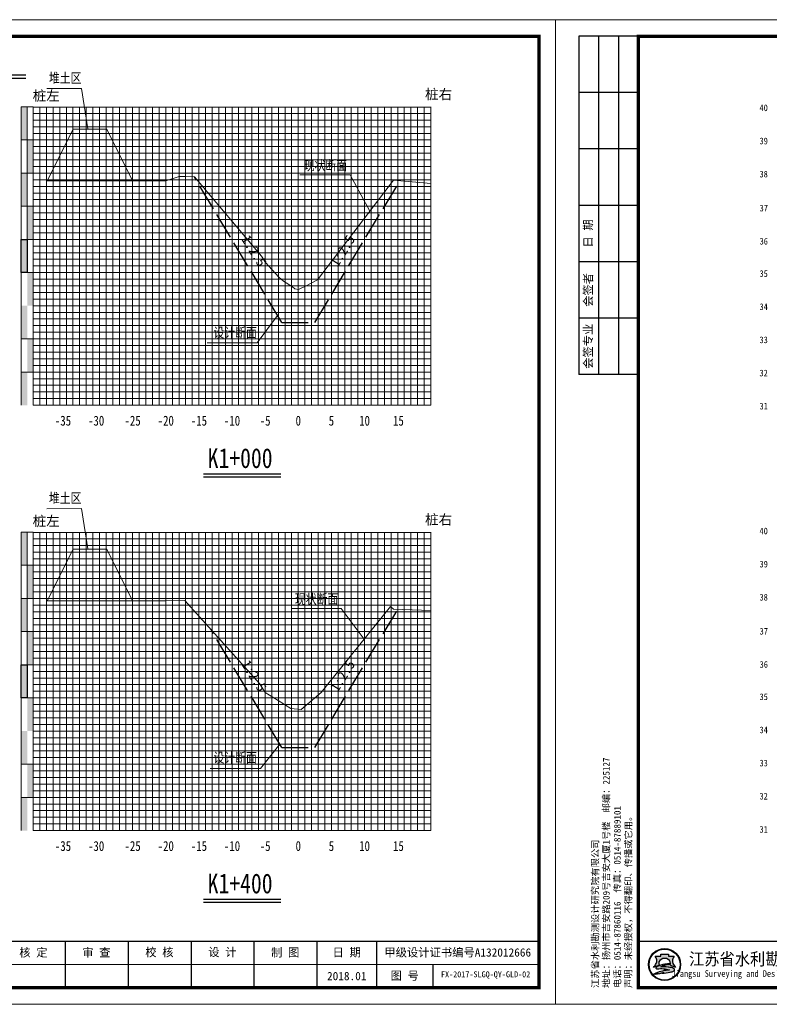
# Model space of a CAD drawing. Header units: millimetres. Extents: x -1851 to 142262423, y -629789 to 22327943.
# Tile 38 of 69: x 36239 to 36465, y 4811 to 5108. Entities that reach past the tile are written whole.
import ezdxf
from ezdxf.enums import TextEntityAlignment as Align

# ---------------------------------------------------------------- set-up
doc = ezdxf.new("R2010")
doc.units = ezdxf.units.MM
doc.linetypes.add('4415', pattern=[5, 4, -1])
for name, color, linetype, lineweight in [('0.13文字', 3, 'Continuous', 13), ('2', 61, 'Continuous', 30), ('3', 8, 'Continuous', 5), ('dmx', 7, 'Continuous', 15)]:
    doc.layers.add(name, color=color, linetype=linetype, lineweight=lineweight)
doc.layers.add('DIMTEX', color=7, linetype='Continuous')
doc.layers.add('断面', color=7, linetype='Continuous')
doc.styles.add('LYJFS', font='times.ttf', dxfattribs={"width": 0.7})
doc.styles.add('STYLE2', font='txt', dxfattribs={"width": 0.8})
doc.styles.add('仿宋', font='FangSong_GB2312.ttf')
doc.styles.add('仿宋体', font='FangSong_GB2312.ttf', dxfattribs={"width": 0.8})
doc.styles.add('宋体', font='txt', dxfattribs={"height": 3.5})
doc.styles.add('等线体', font='simhei.ttf')

# ---------------------------------------------------------------- blocks, each defined once
blk = doc.blocks.new('tk')
h = blk.add_hatch(color=152)
h.dxf.hatch_style = 1
h.paths.add_polyline_path([(6876.364125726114, 854.2295714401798, 1), (6866.686434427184, 854.2295714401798, 1)])
h.paths.add_polyline_path([(6876.201261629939, 854.2295714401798, 1), (6866.84929852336, 854.2295714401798, 1)], flags=16)
h = blk.add_hatch(color=152)
h.dxf.hatch_style = 1
edge = h.paths.add_edge_path()
edge.add_arc((6873.407199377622, 851.8047045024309), 1.461698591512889, 43.31770961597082, 70.37003522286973)
edge.add_arc((6872.0275850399, 847.9366998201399), 5.568375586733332, 70.37003522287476, 84.52854590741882)
edge.add_arc((6871.440752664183, 841.8102204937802), 11.72289597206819, 84.5285459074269, 95.17746754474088)
edge.add_arc((6871.582339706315, 852.1014277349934), 1.831337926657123, 111.7965680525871, 130.9174013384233, ccw=False)
edge.add_arc((6873.47809212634, 847.3608850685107), 6.936886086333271, 98.84274785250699, 111.79656805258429, ccw=False)
edge.add_arc((6874.544451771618, 840.506451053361), 13.873772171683, 95.21036804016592, 98.84274785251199, ccw=False)
edge.add_ellipse((6871.525280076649, 854.5219636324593), major_axis=(-1.773815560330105, 0), ratio=0.8776980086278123, start_angle=172.6538623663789, end_angle=176.9129867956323)
edge.add_arc((6873.117644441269, 844.1909795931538), 10.24870363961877, 88.99992913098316, 98.52267106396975)
edge.add_arc((6872.724314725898, 846.8157053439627), 7.594670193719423, 98.5226710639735, 116.8491039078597)
edge.add_arc((6869.849912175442, 852.4939579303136), 1.230336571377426, 116.8491039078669, 139.2900683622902)
edge.add_arc((6869.065436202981, 853.1689503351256), 0.1954369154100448, 139.2900683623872, 263.050638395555)
edge.add_arc((6869.248585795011, 854.6715617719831), 1.70916902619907, 263.0506383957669, 272.136251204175)
edge.add_arc((6870.416233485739, 823.3689317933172), 29.61523112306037, 88.46268833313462, 92.13625120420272, ccw=False)
edge.add_arc((6871.07395213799, 847.876297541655), 5.099041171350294, 68.07113774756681, 88.46268833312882, ccw=False)
edge.add_arc((6875.183614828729, 831.3122526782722), 21.4080615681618, 95.91294384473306, 98.79521578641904)
edge.add_arc((6873.816328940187, 840.1492628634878), 12.46590188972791, 98.79521578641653, 117.8496747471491)
edge.add_arc((6932.315236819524, 613.7362839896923), 245.9934265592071, 104.7703900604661, 105.15790668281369, ccw=False)
edge.add_line((6869.600177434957, 851.6009245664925), (6868.796656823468, 851.2750728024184))
edge.add_arc((6890.157828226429, 754.105500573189), 99.48982566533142, 100.90627282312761, 102.39834375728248, ccw=False)
edge.add_line((6871.334059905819, 851.7983414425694), (6870.72346251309, 851.6097564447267))
edge.add_arc((6868.414090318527, 880.2016823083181), 28.68503833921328, 274.6177604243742, 279.6944367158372)
edge.add_arc((6872.474319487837, 856.4344682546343), 4.573507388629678, 279.694436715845, 287.6119267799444)
edge.add_arc((6873.358587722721, 853.648913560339), 1.650966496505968, 287.6119267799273, 311.5140981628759)
edge.add_arc((6874.270477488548, 852.6187205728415), 0.2751610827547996, 311.5140981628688, 403.3177096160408)
edge = h.paths.add_edge_path()
edge.add_arc((6875.946394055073, 855.3665725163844), 2.066422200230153, 138.9741968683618, 204.1180883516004, ccw=False)
edge.add_line((6874.387456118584, 856.7229696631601), (6872.690352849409, 856.7229696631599))
edge.add_line((6872.69035284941, 856.7229696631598), (6872.69035284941, 857.3096342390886))
edge.add_line((6872.69035284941, 857.3096342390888), (6870.360207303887, 857.3096342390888))
edge.add_line((6870.360207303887, 857.3096342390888), (6870.360207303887, 856.7229696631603))
edge.add_line((6870.360207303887, 856.7229696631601), (6868.663104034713, 856.7229696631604))
edge.add_arc((6867.104166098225, 855.3665725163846), 2.066422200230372, -24.118088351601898, 41.0258031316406, ccw=False)
edge.add_arc((6865.567634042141, 856.05447875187), 3.749914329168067, 314.34412131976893, 335.8819116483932, ccw=False)
edge.add_arc((6867.522236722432, 856.4070458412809), 3.106664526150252, 282.3877277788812, 290.1465811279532)
edge.add_arc((6864.457993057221, 864.7594382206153), 12.00340818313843, 290.1465811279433, 296.6495194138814)
edge.add_ellipse((6871.525280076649, 854.5219636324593), major_axis=(-1.773815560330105, 0), ratio=0.8776980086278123, start_angle=176.9129867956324, end_angle=378.37473811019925, ccw=False)
edge.add_ellipse((6871.525280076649, 854.5219636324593), major_axis=(-1.773815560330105, 0), ratio=0.8776980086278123, start_angle=172.653862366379, end_angle=176.9129867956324, ccw=False)
edge.add_ellipse((6871.525280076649, 854.5219636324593), major_axis=(-1.773815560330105, 0), ratio=0.8776980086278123, start_angle=161.6252618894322, end_angle=172.653862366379, ccw=False)
edge.add_arc((6878.592567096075, 864.759438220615), 12.00340818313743, 243.3504805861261, 249.853418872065)
edge.add_arc((6875.528323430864, 856.4070458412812), 3.106664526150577, 249.8534188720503, 257.61227222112)
edge.add_arc((6877.482926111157, 856.05447875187), 3.74991432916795, 204.1180883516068, 225.6558786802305, ccw=False)
at = {"lineweight": 0}
for p, q in [((6838.597780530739, 842.2295714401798), (6838.597780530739, 1139.229571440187)), ((6838.597780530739, 1139.229571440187), (7258.597780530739, 1139.229571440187)), ((7258.597780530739, 1139.229571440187), (7258.597780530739, 842.2295714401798)), ((7253.597780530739, 854.2295714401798), (7046.597780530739, 854.2295714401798)), ((7258.597780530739, 842.2295714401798), (6838.597780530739, 842.2295714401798))]:
    blk.add_line(p, q, dxfattribs=at)
for p, q in [((6863.597780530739, 1134.229571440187), (6845.597780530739, 1134.229571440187)), ((6845.597780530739, 1134.229571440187), (6845.597780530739, 1032.229571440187)), ((6851.597780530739, 1134.229571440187), (6851.597780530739, 1032.229571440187)), ((6857.597780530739, 1134.229571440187), (6857.597780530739, 1032.229571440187)), ((6863.597780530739, 1117.229571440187), (6845.597780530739, 1117.229571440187)), ((6863.597780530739, 1100.229571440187), (6845.597780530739, 1100.229571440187)), ((6863.597780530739, 1083.229571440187), (6845.597780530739, 1083.229571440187)), ((6863.597780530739, 1066.229571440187), (6845.597780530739, 1066.229571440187)), ((6863.597780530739, 1049.229571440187), (6845.597780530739, 1049.229571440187)), ((6863.597780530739, 1032.229571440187), (6845.597780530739, 1032.229571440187)), ((6956.597780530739, 861.2295714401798), (6956.597780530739, 847.2295714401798)), ((6991.597780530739, 861.2295714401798), (6991.597780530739, 847.2295714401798)), ((7046.597780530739, 861.2295714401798), (7046.597780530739, 847.2295714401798)), ((7072.597780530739, 861.2295714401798), (7072.597780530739, 847.2295714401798)), ((7091.597780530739, 861.2295714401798), (7091.597780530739, 847.2295714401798)), ((7110.597780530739, 861.2295714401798), (7110.597780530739, 847.2295714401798)), ((7129.597780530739, 861.2295714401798), (7129.597780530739, 847.2295714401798)), ((7148.597780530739, 861.2295714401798), (7148.597780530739, 847.2295714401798)), ((7167.597780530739, 861.2295714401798), (7167.597780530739, 847.2295714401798)), ((7186.597780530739, 861.2295714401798), (7186.597780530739, 847.2295714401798)), ((7204.597780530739, 861.2295714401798), (7204.597780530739, 847.2295714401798)), ((7221.597780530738, 854.2295714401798), (7221.597780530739, 847.2295714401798))]:
    blk.add_line(p, q)
at = {"lineweight": 0, "const_width": 1}
blk.add_lwpolyline([(6863.597780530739, 1134.229571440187), (7253.597780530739, 1134.229571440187), (7253.597780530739, 847.2295714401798), (6863.597780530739, 847.2295714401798)], close=True, dxfattribs=at)
at = {"lineweight": 0, "const_width": 0.4}
blk.add_lwpolyline([(7253.597780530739, 861.2295714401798), (6863.597780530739, 861.2295714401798)], dxfattribs=at)
at = {"color": 152}
for points in [[(6869.8419023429, 854.0311891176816, -0.02838203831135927), (6868.592243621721, 853.4904639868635, -0.03386732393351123), (6868.188697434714, 853.3727099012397, 0.09425397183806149), (6868.990200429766, 854.5221939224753, 0.2921547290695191), (6868.663104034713, 856.7229696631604), (6870.360207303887, 856.7229696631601), (6870.360207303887, 857.3096342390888), (6872.69035284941, 857.3096342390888), (6872.69035284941, 856.7229696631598), (6874.387456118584, 856.7229696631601, 0.29215472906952), (6874.06035972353, 854.5221939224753, 0.09425397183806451), (6874.861862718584, 853.3727099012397, -0.03386732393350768), (6874.458316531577, 853.4904639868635, -0.02838203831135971), (6873.208657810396, 854.0311891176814)], [(6873.296521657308, 854.4381220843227, 0.04157472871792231), (6871.598778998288, 854.3265098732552, 0.08013502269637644), (6869.294240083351, 853.5916630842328, 0.09823132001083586), (6868.917290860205, 853.2964201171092, 0.599439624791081), (6869.041789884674, 852.9749492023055, 0.03966424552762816), (6869.312296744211, 852.9635806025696, -0.01603031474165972), (6871.210748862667, 852.9735033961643, -0.08921046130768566), (6872.978215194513, 852.6064141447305, 0.01257694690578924), (6871.910251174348, 852.4685801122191, 0.08333285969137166), (6867.992840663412, 851.171317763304, -0.001690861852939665), (6869.600177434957, 851.6009245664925), (6868.796656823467, 851.275072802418, -0.006510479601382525), (6871.334059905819, 851.7983414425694), (6870.72346251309, 851.6097564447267, 0.02215480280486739), (6873.244469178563, 851.9262713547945, 0.03456031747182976), (6873.858117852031, 852.0753316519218, 0.1046726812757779), (6874.452855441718, 852.4126819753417, 0.4234638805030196), (6874.470673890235, 852.8074929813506, 0.1185893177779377), (6873.898248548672, 853.1814519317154, 0.06185687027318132), (6872.558528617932, 853.479704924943, 0.04649815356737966), (6870.382867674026, 853.4852866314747, -0.08362449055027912), (6870.902341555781, 853.8018397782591, -0.05658197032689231), (6872.411732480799, 854.2153190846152, -0.01585057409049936), (6873.284535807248, 854.3228965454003)]]:
    blk.add_lwpolyline(points, format="xyb", dxfattribs=at)
for radius in [4.838845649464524, 4.675981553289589]:
    blk.add_circle((6871.525280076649, 854.2295714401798), radius, dxfattribs=at)
blk.add_arc((6873.478092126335, 847.3608850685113), 6.936886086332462, 98.84274785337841, 111.7965680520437, dxfattribs=at)
for start_param, end_param in [(2.820892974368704, 6.603884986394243), (3.013378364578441, 3.087714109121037)]:
    blk.add_ellipse((6871.525280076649, 854.5219636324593), major_axis=(-1.773815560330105, 0), ratio=0.8776980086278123, start_param=start_param, end_param=end_param, dxfattribs=at)
at = {"style": '宋体'}
for s, height, width, p in [('江苏省水利勘测设计研究院有限公司', 3.75, 0.9, (6915.725099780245, 855.9804173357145)), ('丰县四联河灌区节水配套改造项目', 1.8, 0.75, (6974.43168055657, 855.1042281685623)), ('Jiangsu Surveying and Design Institute of Water Resources Co., Ltd.', 2, 0.8, (6915.552971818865, 851.2429752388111))]:
    blk.add_text(s, height=height, dxfattribs=dict(at, width=width)).set_placement(p, align=Align.MIDDLE)
at = {"style": 'LYJFS'}
for s, p in [('（阶段）', (7055.431710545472, 857.7295714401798)), ('（专业）', (7055.431710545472, 850.7295714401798))]:
    blk.add_text(s, height=2.5, dxfattribs=at).set_placement(p, align=Align.MIDDLE_CENTER)
at = {"style": '仿宋'}
blk.add_text('2018.01', height=2.5, dxfattribs=at).set_placement((7195.597780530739, 850.7295714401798), align=Align.MIDDLE)
at = {"rotation": 90}
for s, insert, char_height, attachment_point, style in [('日 期', (6848.597780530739, 1074.729571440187), 2.5, 5, '宋体'), ('会签者', (6848.597780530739, 1057.729571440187), 2.5, 5, '宋体'), ('会签专业', (6848.597780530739, 1040.729571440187), 2.5, 5, '宋体'), ('江苏省水利勘测设计研究院有限公司\\P地址：扬州市吉安路209号吉安大厦1号楼  邮编：225127\\P电话：0514-87860116  传真：0514-87889101\\P声明：未经授权，不得翻印、传播或它用。', (6861.892912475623, 847.1478961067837), 2, 7, '仿宋')]:
    blk.add_mtext(s, dxfattribs=dict(at, insert=insert, char_height=char_height, attachment_point=attachment_point, style=style))
at = {"char_height": 2.5, "attachment_point": 5, "style": '宋体'}
for s, insert in [('设计', (7065.999934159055, 857.7295714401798)), ('批 准', (7082.097780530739, 857.7295714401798)), ('核 定', (7101.035280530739, 857.701793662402)), ('审 查', (7120.028336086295, 857.702857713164)), ('校 核', (7139.063058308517, 857.7728530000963)), ('设 计', (7158.070002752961, 857.8229020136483)), ('制 图', (7177.014447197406, 857.7074956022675)), ('日 期', (7195.597780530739, 857.7295714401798)), ('甲级设计证书编号A132012666', (7229.097780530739, 857.7295714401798)), ('部分', (7065.999934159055, 850.7295714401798)), ('图 号', (7213.097780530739, 850.7295714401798))]:
    blk.add_mtext(s, dxfattribs=dict(at, insert=insert))

msp = doc.modelspace()

# ---------------------------------------------------------------- hatches: boundary and pattern name
at = {"linetype": 'Continuous'}
for points in [[(36239.65599051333, 5081.316353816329), (36241.45599051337, 5081.316353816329), (36241.45599051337, 5071.316353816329), (36239.65599051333, 5071.316353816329)], [(36241.45599051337, 5071.316353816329), (36243.25599051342, 5071.316353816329), (36243.25599051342, 5061.316353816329), (36241.45599051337, 5061.316353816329)], [(36239.65599051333, 5061.316353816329), (36241.45599051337, 5061.316353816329), (36241.45599051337, 5051.316353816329), (36239.65599051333, 5051.316353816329)], [(36241.45599051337, 5051.316353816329), (36243.25599051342, 5051.316353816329), (36243.25599051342, 5041.316353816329), (36241.45599051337, 5041.316353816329)], [(36239.65599051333, 5041.316353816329), (36241.45599051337, 5041.316353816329), (36241.45599051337, 5031.316353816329), (36239.65599051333, 5031.316353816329)], [(36241.45599051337, 5031.316353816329), (36243.25599051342, 5031.316353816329), (36243.25599051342, 5021.316353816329), (36241.45599051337, 5021.316353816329)], [(36239.65599051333, 5021.316353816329), (36241.45599051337, 5021.316353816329), (36241.45599051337, 5011.316353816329), (36239.65599051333, 5011.316353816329)], [(36241.46235126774, 5011.34107896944), (36243.26235126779, 5011.34107896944), (36243.26235126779, 5001.34107896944), (36241.46235126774, 5001.34107896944)], [(36239.65599051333, 5001.31228956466), (36241.45599051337, 5001.31228956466), (36241.45599051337, 4991.31228956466), (36239.65599051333, 4991.31228956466)], [(36239.65599051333, 4953.016859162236), (36241.45599051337, 4953.016859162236), (36241.45599051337, 4943.016859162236), (36239.65599051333, 4943.016859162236)], [(36241.45599051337, 4943.016859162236), (36243.25599051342, 4943.016859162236), (36243.25599051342, 4933.016859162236), (36241.45599051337, 4933.016859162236)], [(36239.65599051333, 4933.016859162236), (36241.45599051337, 4933.016859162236), (36241.45599051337, 4923.016859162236), (36239.65599051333, 4923.016859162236)], [(36241.45599051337, 4923.016859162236), (36243.25599051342, 4923.016859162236), (36243.25599051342, 4913.016859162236), (36241.45599051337, 4913.016859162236)], [(36239.65599051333, 4913.016859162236), (36241.45599051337, 4913.016859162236), (36241.45599051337, 4903.016859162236), (36239.65599051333, 4903.016859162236)], [(36241.45599051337, 4903.016859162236), (36243.25599051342, 4903.016859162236), (36243.25599051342, 4893.016859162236), (36241.45599051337, 4893.016859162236)], [(36239.65599051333, 4893.016859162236), (36241.45599051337, 4893.016859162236), (36241.45599051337, 4883.016859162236), (36239.65599051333, 4883.016859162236)], [(36241.46235126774, 4883.041584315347), (36243.26235126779, 4883.041584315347), (36243.26235126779, 4873.041584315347), (36241.46235126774, 4873.041584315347)], [(36239.65599051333, 4873.012794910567), (36241.45599051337, 4873.012794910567), (36241.45599051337, 4863.012794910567), (36239.65599051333, 4863.012794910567)]]:
    msp.add_hatch(color=7, dxfattribs=at).paths.add_polyline_path(points)

# ---------------------------------------------------------------- linework, layer by layer
at = {"color": 1, "linetype": '4415', "lineweight": 30, "ltscale": 2}
for p, q in [((36318.25599051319, 5016.27310619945), (36291.91133472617, 5060.180865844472)), ((36328.25599051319, 5016.27310619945), (36353.90063502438, 5059.014180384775)), ((36318.25599051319, 5016.27310619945), (36328.25599051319, 5016.27310619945)), ((36328.25599051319, 4888.072685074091), (36353.25507483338, 4929.737825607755)), ((36318.25599051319, 4888.072685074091), (36296.86934445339, 4923.717095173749)), ((36318.25599051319, 4888.072685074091), (36328.25599051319, 4888.072685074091))]:
    msp.add_line(p, q, dxfattribs=at)
at = {"linetype": 'Continuous', "lineweight": 20, "flags": 128}
for points in [[(36259.76168389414, 5074.674999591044), (36257.85355534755, 5086.879818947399), (36247.39392574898, 5086.80839048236)], [(36344.83075808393, 5049.816805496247), (36338.90289019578, 5060.798482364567), (36323.75150051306, 5060.772170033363)], [(36316.98182131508, 5018.396721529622), (36310.8572061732, 5010.153829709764), (36295.70581649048, 5010.127517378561)], [(36259.76168389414, 4947.952569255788), (36257.85355534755, 4960.157388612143), (36247.39392574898, 4960.085960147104)], [(36343.11993119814, 4920.689888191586), (36336.23501480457, 4930.009699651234), (36321.08362512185, 4929.98338732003)], [(36317.6894860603, 4889.016859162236), (36311.84637409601, 4881.773215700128), (36296.69498441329, 4881.746903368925)]]:
    msp.add_lwpolyline(points, dxfattribs=at)
at = {"linetype": 'Continuous', "flags": 128}
for points in [[(36239.65599051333, 5041.316353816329), (36241.45599051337, 5041.316353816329), (36241.45599051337, 5031.316353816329), (36239.65599051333, 5031.316353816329)], [(36239.65599051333, 4913.016859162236), (36241.45599051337, 4913.016859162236), (36241.45599051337, 4903.016859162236), (36239.65599051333, 4903.016859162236)]]:
    msp.add_lwpolyline(points, close=True, dxfattribs=at)
at = {"layer": '2', "color": 7, "lineweight": 15}
for points in [[(36243.25599051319, 5081.250253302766), (36363.25599051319, 5081.250253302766)], [(36253.25599051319, 5081.316353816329), (36253.25599051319, 4991.316353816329)], [(36263.25599051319, 5081.316353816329), (36263.25599051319, 4991.316353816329)], [(36273.25599051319, 5081.316353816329), (36273.25599051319, 4991.316353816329)], [(36283.25599051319, 5081.316353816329), (36283.25599051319, 4991.316353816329)], [(36293.25599051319, 5081.316353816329), (36293.25599051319, 4991.316353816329)], [(36303.25599051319, 5081.316353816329), (36303.25599051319, 4991.316353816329)], [(36313.25599051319, 5081.316353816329), (36313.25599051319, 4991.316353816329)], [(36333.25599051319, 5081.316353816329), (36333.25599051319, 4991.316353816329)], [(36343.25599051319, 5081.316353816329), (36343.25599051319, 4991.316353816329)], [(36353.25599051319, 5081.316353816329), (36353.25599051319, 4991.316353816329)], [(36363.25599051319, 5081.316353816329), (36363.25599051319, 4991.316353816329)], [(36243.25599051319, 5071.316353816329), (36363.25599051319, 5071.316353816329)], [(36243.25599051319, 5061.316353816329), (36363.25599051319, 5061.316353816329)], [(36243.25599051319, 5051.316353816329), (36363.25599051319, 5051.316353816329)], [(36243.25599051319, 5041.316353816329), (36363.25599051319, 5041.316353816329)], [(36243.25599051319, 5021.316353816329), (36363.25599051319, 5021.316353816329)], [(36243.25599051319, 4991.316353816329), (36363.25599051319, 4991.316353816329)], [(36243.25599051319, 4952.950758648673), (36363.25599051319, 4952.950758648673)], [(36253.25599051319, 4953.016859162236), (36253.25599051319, 4863.016859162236)], [(36263.25599051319, 4953.016859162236), (36263.25599051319, 4863.016859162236)], [(36273.25599051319, 4953.016859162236), (36273.25599051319, 4863.016859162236)], [(36283.25599051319, 4953.016859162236), (36283.25599051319, 4863.016859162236)], [(36293.25599051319, 4953.016859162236), (36293.25599051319, 4863.016859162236)], [(36303.25599051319, 4953.016859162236), (36303.25599051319, 4863.016859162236)], [(36313.25599051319, 4953.016859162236), (36313.25599051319, 4863.016859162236)], [(36333.25599051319, 4953.016859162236), (36333.25599051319, 4863.016859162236)], [(36343.25599051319, 4953.016859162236), (36343.25599051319, 4863.016859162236)], [(36353.25599051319, 4953.016859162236), (36353.25599051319, 4863.016859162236)], [(36363.25599051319, 4953.016859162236), (36363.25599051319, 4863.016859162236)], [(36243.25599051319, 4943.016859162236), (36363.25599051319, 4943.016859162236)], [(36243.25599051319, 4933.016859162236), (36363.25599051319, 4933.016859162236)], [(36243.25599051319, 4923.016859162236), (36363.25599051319, 4923.016859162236)], [(36243.25599051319, 4913.016859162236), (36363.25599051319, 4913.016859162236)], [(36243.25599051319, 4893.016859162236), (36363.25599051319, 4893.016859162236)], [(36243.25599051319, 4863.016859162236), (36363.25599051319, 4863.016859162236)]]:
    msp.add_lwpolyline(points, dxfattribs=at)
at = {"layer": '2', "color": 3, "lineweight": 15}
for points in [[(36323.25599051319, 5081.316353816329), (36323.25599051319, 4991.316353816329)], [(36323.25599051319, 4953.016859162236), (36323.25599051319, 4863.016859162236)]]:
    msp.add_lwpolyline(points, dxfattribs=at)
at = {"layer": '2', "color": 7, "lineweight": 15, "flags": 128}
for points in [[(36243.25599051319, 5031.316353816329), (36363.25599051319, 5031.316353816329)], [(36243.25599051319, 4903.016859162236), (36363.25599051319, 4903.016859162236)]]:
    msp.add_lwpolyline(points, dxfattribs=at)
at = {"layer": '2', "color": 0, "lineweight": 15}
for points in [[(36243.25599051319, 5011.316353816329), (36363.25599051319, 5011.316353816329)], [(36243.25599051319, 5001.316353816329), (36363.25599051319, 5001.316353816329)], [(36243.25599051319, 4883.016859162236), (36363.25599051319, 4883.016859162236)], [(36243.25599051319, 4873.016859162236), (36363.25599051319, 4873.016859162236)]]:
    msp.add_lwpolyline(points, dxfattribs=at)
at = {"layer": '3', "lineweight": 5}
for points in [[(36243.25599051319, 5079.316353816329), (36363.25599051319, 5079.316353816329)], [(36245.25599051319, 5081.316353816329), (36245.25599051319, 4991.316353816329)], [(36247.25599051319, 5081.316353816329), (36247.25599051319, 4991.316353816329)], [(36249.25599051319, 5081.316353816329), (36249.25599051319, 4991.316353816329)], [(36251.25599051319, 5081.316353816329), (36251.25599051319, 4991.316353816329)], [(36255.25599051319, 5081.316353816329), (36255.25599051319, 4991.316353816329)], [(36257.25599051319, 5081.316353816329), (36257.25599051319, 4991.316353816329)], [(36259.25599051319, 5081.316353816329), (36259.25599051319, 4991.316353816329)], [(36261.25599051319, 5081.316353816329), (36261.25599051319, 4991.316353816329)], [(36265.25599051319, 5081.316353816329), (36265.25599051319, 4991.316353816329)], [(36267.25599051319, 5081.316353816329), (36267.25599051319, 4991.316353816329)], [(36269.25599051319, 5081.316353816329), (36269.25599051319, 4991.316353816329)], [(36271.25599051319, 5081.316353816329), (36271.25599051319, 4991.316353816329)], [(36275.25599051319, 5081.316353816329), (36275.25599051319, 4991.316353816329)], [(36277.25599051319, 5081.316353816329), (36277.25599051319, 4991.316353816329)], [(36279.25599051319, 5081.316353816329), (36279.25599051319, 4991.316353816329)], [(36281.25599051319, 5081.316353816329), (36281.25599051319, 4991.316353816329)], [(36285.25599051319, 5081.316353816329), (36285.25599051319, 4991.316353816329)], [(36287.25599051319, 5081.316353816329), (36287.25599051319, 4991.316353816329)], [(36289.25599051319, 5081.316353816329), (36289.25599051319, 4991.316353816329)], [(36291.25599051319, 5081.316353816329), (36291.25599051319, 4991.316353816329)], [(36295.25599051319, 5081.316353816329), (36295.25599051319, 4991.316353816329)], [(36297.25599051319, 5081.316353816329), (36297.25599051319, 4991.316353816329)], [(36299.25599051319, 5081.316353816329), (36299.25599051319, 4991.316353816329)], [(36301.25599051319, 5081.316353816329), (36301.25599051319, 4991.316353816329)], [(36305.25599051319, 5081.316353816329), (36305.25599051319, 4991.316353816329)], [(36307.25599051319, 5081.316353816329), (36307.25599051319, 4991.316353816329)], [(36309.25599051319, 5081.316353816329), (36309.25599051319, 4991.316353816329)], [(36311.25599051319, 5081.316353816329), (36311.25599051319, 4991.316353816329)], [(36315.25599051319, 5081.316353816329), (36315.25599051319, 4991.316353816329)], [(36317.25599051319, 5081.316353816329), (36317.25599051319, 4991.316353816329)], [(36319.25599051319, 5081.316353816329), (36319.25599051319, 4991.316353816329)], [(36321.25599051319, 5081.316353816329), (36321.25599051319, 4991.316353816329)], [(36325.25599051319, 5081.316353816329), (36325.25599051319, 4991.316353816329)], [(36327.25599051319, 5081.316353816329), (36327.25599051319, 4991.316353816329)], [(36329.25599051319, 5081.316353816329), (36329.25599051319, 4991.316353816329)], [(36331.25599051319, 5081.316353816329), (36331.25599051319, 4991.316353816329)], [(36335.25599051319, 5081.316353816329), (36335.25599051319, 4991.316353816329)], [(36337.25599051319, 5081.316353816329), (36337.25599051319, 4991.316353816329)], [(36339.25599051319, 5081.316353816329), (36339.25599051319, 4991.316353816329)], [(36341.25599051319, 5081.316353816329), (36341.25599051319, 4991.316353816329)], [(36345.25599051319, 5081.316353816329), (36345.25599051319, 4991.316353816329)], [(36347.25599051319, 5081.316353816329), (36347.25599051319, 4991.316353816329)], [(36349.25599051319, 5081.316353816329), (36349.25599051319, 4991.316353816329)], [(36351.25599051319, 5081.316353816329), (36351.25599051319, 4991.316353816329)], [(36355.25599051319, 5081.316353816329), (36355.25599051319, 4991.316353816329)], [(36357.25599051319, 5081.316353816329), (36357.25599051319, 4991.316353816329)], [(36359.25599051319, 5081.316353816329), (36359.25599051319, 4991.316353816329)], [(36361.25599051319, 5081.316353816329), (36361.25599051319, 4991.316353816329)], [(36243.25599051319, 5077.316353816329), (36363.25599051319, 5077.316353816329)], [(36243.25599051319, 5075.316353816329), (36363.25599051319, 5075.316353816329)], [(36243.25599051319, 5073.316353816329), (36363.25599051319, 5073.316353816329)], [(36243.25599051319, 5069.316353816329), (36363.25599051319, 5069.316353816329)], [(36243.25599051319, 5067.316353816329), (36363.25599051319, 5067.316353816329)], [(36243.25599051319, 5065.316353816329), (36363.25599051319, 5065.316353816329)], [(36243.25599051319, 5063.316353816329), (36363.25599051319, 5063.316353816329)], [(36243.25599051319, 5059.316353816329), (36363.25599051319, 5059.316353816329)], [(36243.25599051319, 5057.316353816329), (36363.25599051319, 5057.316353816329)], [(36243.25599051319, 5055.316353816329), (36363.25599051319, 5055.316353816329)], [(36243.25599051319, 5053.316353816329), (36363.25599051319, 5053.316353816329)], [(36243.25599051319, 5049.316353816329), (36363.25599051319, 5049.316353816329)], [(36243.25599051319, 5047.316353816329), (36363.25599051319, 5047.316353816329)], [(36243.25599051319, 5045.316353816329), (36363.25599051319, 5045.316353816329)], [(36243.25599051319, 5043.316353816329), (36363.25599051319, 5043.316353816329)], [(36243.25599051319, 5039.316353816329), (36363.25599051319, 5039.316353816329)], [(36243.25599051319, 5037.316353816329), (36363.25599051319, 5037.316353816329)], [(36243.25599051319, 5035.316353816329), (36363.25599051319, 5035.316353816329)], [(36243.25599051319, 5033.316353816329), (36363.25599051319, 5033.316353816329)], [(36243.25599051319, 5029.316353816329), (36363.25599051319, 5029.316353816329)], [(36243.25599051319, 5027.316353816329), (36363.25599051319, 5027.316353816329)], [(36243.25599051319, 5025.316353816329), (36363.25599051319, 5025.316353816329)], [(36243.25599051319, 5023.316353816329), (36363.25599051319, 5023.316353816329)], [(36243.25599051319, 5019.316353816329), (36363.25599051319, 5019.316353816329)], [(36243.25599051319, 5017.316353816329), (36363.25599051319, 5017.316353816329)], [(36243.25599051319, 5015.316353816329), (36363.25599051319, 5015.316353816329)], [(36243.25599051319, 5013.316353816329), (36363.25599051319, 5013.316353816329)], [(36243.25599051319, 5009.316353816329), (36363.25599051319, 5009.316353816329)], [(36243.25599051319, 5007.316353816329), (36363.25599051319, 5007.316353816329)], [(36243.25599051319, 5005.316353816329), (36363.25599051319, 5005.316353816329)], [(36243.25599051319, 5003.316353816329), (36363.25599051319, 5003.316353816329)], [(36243.25599051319, 4999.316353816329), (36363.25599051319, 4999.316353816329)], [(36243.25599051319, 4997.316353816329), (36363.25599051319, 4997.316353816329)], [(36243.25599051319, 4995.316353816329), (36363.25599051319, 4995.316353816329)], [(36243.25599051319, 4993.316353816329), (36363.25599051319, 4993.316353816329)], [(36243.25599051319, 4951.016859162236), (36363.25599051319, 4951.016859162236)], [(36245.25599051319, 4953.016859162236), (36245.25599051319, 4863.016859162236)], [(36247.25599051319, 4953.016859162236), (36247.25599051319, 4863.016859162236)], [(36249.25599051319, 4953.016859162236), (36249.25599051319, 4863.016859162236)], [(36251.25599051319, 4953.016859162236), (36251.25599051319, 4863.016859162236)], [(36255.25599051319, 4953.016859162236), (36255.25599051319, 4863.016859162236)], [(36257.25599051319, 4953.016859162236), (36257.25599051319, 4863.016859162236)], [(36259.25599051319, 4953.016859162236), (36259.25599051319, 4863.016859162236)], [(36261.25599051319, 4953.016859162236), (36261.25599051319, 4863.016859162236)], [(36265.25599051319, 4953.016859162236), (36265.25599051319, 4863.016859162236)], [(36267.25599051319, 4953.016859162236), (36267.25599051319, 4863.016859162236)], [(36269.25599051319, 4953.016859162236), (36269.25599051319, 4863.016859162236)], [(36271.25599051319, 4953.016859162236), (36271.25599051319, 4863.016859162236)], [(36275.25599051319, 4953.016859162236), (36275.25599051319, 4863.016859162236)], [(36277.25599051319, 4953.016859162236), (36277.25599051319, 4863.016859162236)], [(36279.25599051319, 4953.016859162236), (36279.25599051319, 4863.016859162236)], [(36281.25599051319, 4953.016859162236), (36281.25599051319, 4863.016859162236)], [(36285.25599051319, 4953.016859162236), (36285.25599051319, 4863.016859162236)], [(36287.25599051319, 4953.016859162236), (36287.25599051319, 4863.016859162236)], [(36289.25599051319, 4953.016859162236), (36289.25599051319, 4863.016859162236)], [(36291.25599051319, 4953.016859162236), (36291.25599051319, 4863.016859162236)], [(36295.25599051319, 4953.016859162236), (36295.25599051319, 4863.016859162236)], [(36297.25599051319, 4953.016859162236), (36297.25599051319, 4863.016859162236)], [(36299.25599051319, 4953.016859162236), (36299.25599051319, 4863.016859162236)], [(36301.25599051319, 4953.016859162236), (36301.25599051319, 4863.016859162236)], [(36305.25599051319, 4953.016859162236), (36305.25599051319, 4863.016859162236)], [(36307.25599051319, 4953.016859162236), (36307.25599051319, 4863.016859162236)], [(36309.25599051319, 4953.016859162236), (36309.25599051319, 4863.016859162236)], [(36311.25599051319, 4953.016859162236), (36311.25599051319, 4863.016859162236)], [(36315.25599051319, 4953.016859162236), (36315.25599051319, 4863.016859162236)], [(36317.25599051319, 4953.016859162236), (36317.25599051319, 4863.016859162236)], [(36319.25599051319, 4953.016859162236), (36319.25599051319, 4863.016859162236)], [(36321.25599051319, 4953.016859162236), (36321.25599051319, 4863.016859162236)], [(36325.25599051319, 4953.016859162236), (36325.25599051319, 4863.016859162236)], [(36327.25599051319, 4953.016859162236), (36327.25599051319, 4863.016859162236)], [(36329.25599051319, 4953.016859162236), (36329.25599051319, 4863.016859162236)], [(36331.25599051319, 4953.016859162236), (36331.25599051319, 4863.016859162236)], [(36335.25599051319, 4953.016859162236), (36335.25599051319, 4863.016859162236)], [(36337.25599051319, 4953.016859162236), (36337.25599051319, 4863.016859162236)], [(36339.25599051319, 4953.016859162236), (36339.25599051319, 4863.016859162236)], [(36341.25599051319, 4953.016859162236), (36341.25599051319, 4863.016859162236)], [(36345.25599051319, 4953.016859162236), (36345.25599051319, 4863.016859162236)], [(36347.25599051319, 4953.016859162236), (36347.25599051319, 4863.016859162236)], [(36349.25599051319, 4953.016859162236), (36349.25599051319, 4863.016859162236)], [(36351.25599051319, 4953.016859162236), (36351.25599051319, 4863.016859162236)], [(36355.25599051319, 4953.016859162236), (36355.25599051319, 4863.016859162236)], [(36357.25599051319, 4953.016859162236), (36357.25599051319, 4863.016859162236)], [(36359.25599051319, 4953.016859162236), (36359.25599051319, 4863.016859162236)], [(36361.25599051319, 4953.016859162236), (36361.25599051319, 4863.016859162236)], [(36243.25599051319, 4949.016859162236), (36363.25599051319, 4949.016859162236)], [(36243.25599051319, 4947.016859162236), (36363.25599051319, 4947.016859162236)], [(36243.25599051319, 4945.016859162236), (36363.25599051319, 4945.016859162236)], [(36243.25599051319, 4941.016859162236), (36363.25599051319, 4941.016859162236)], [(36243.25599051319, 4939.016859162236), (36363.25599051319, 4939.016859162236)], [(36243.25599051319, 4937.016859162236), (36363.25599051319, 4937.016859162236)], [(36243.25599051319, 4935.016859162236), (36363.25599051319, 4935.016859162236)], [(36243.25599051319, 4931.016859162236), (36363.25599051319, 4931.016859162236)], [(36243.25599051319, 4929.016859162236), (36363.25599051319, 4929.016859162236)], [(36243.25599051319, 4927.016859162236), (36363.25599051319, 4927.016859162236)], [(36243.25599051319, 4925.016859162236), (36363.25599051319, 4925.016859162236)], [(36243.25599051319, 4921.016859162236), (36363.25599051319, 4921.016859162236)], [(36243.25599051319, 4919.016859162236), (36363.25599051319, 4919.016859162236)], [(36243.25599051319, 4917.016859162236), (36363.25599051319, 4917.016859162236)], [(36243.25599051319, 4915.016859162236), (36363.25599051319, 4915.016859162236)], [(36243.25599051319, 4911.016859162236), (36363.25599051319, 4911.016859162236)], [(36243.25599051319, 4909.016859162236), (36363.25599051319, 4909.016859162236)], [(36243.25599051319, 4907.016859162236), (36363.25599051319, 4907.016859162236)], [(36243.25599051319, 4905.016859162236), (36363.25599051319, 4905.016859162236)], [(36243.25599051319, 4901.016859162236), (36363.25599051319, 4901.016859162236)], [(36243.25599051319, 4899.016859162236), (36363.25599051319, 4899.016859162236)], [(36243.25599051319, 4897.016859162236), (36363.25599051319, 4897.016859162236)], [(36243.25599051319, 4895.016859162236), (36363.25599051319, 4895.016859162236)], [(36243.25599051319, 4891.016859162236), (36363.25599051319, 4891.016859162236)], [(36243.25599051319, 4889.016859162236), (36363.25599051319, 4889.016859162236)], [(36243.25599051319, 4887.016859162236), (36363.25599051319, 4887.016859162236)], [(36243.25599051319, 4885.016859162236), (36363.25599051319, 4885.016859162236)], [(36243.25599051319, 4881.016859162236), (36363.25599051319, 4881.016859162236)], [(36243.25599051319, 4879.016859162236), (36363.25599051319, 4879.016859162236)], [(36243.25599051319, 4877.016859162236), (36363.25599051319, 4877.016859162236)], [(36243.25599051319, 4875.016859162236), (36363.25599051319, 4875.016859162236)], [(36243.25599051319, 4871.016859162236), (36363.25599051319, 4871.016859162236)], [(36243.25599051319, 4869.016859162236), (36363.25599051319, 4869.016859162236)], [(36243.25599051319, 4867.016859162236), (36363.25599051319, 4867.016859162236)], [(36243.25599051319, 4865.016859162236), (36363.25599051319, 4865.016859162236)]]:
    msp.add_lwpolyline(points, dxfattribs=at)
at = {"layer": '3', "color": 0, "lineweight": 5}
for points in [[(36239.65599051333, 5011.316353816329), (36363.25599051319, 5011.316353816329)], [(36239.65599051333, 5001.316353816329), (36363.25599051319, 5001.316353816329)], [(36239.65599051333, 4883.016859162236), (36363.25599051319, 4883.016859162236)], [(36239.65599051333, 4873.016859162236), (36363.25599051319, 4873.016859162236)]]:
    msp.add_lwpolyline(points, dxfattribs=at)
at = {"layer": 'DIMTEX', "color": 0, "linetype": 'Continuous'}
for p, q in [((36169.7432403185, 5090.926745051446), (36241.01085926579, 5090.926745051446)), ((36169.72274852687, 5089.964350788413), (36241.01085926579, 5089.964350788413)), ((36294.63622673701, 4969.661629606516), (36317.98131201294, 4969.661629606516)), ((36294.65671852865, 4970.624023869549), (36317.98131201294, 4970.624023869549)), ((36294.63622673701, 4841.362134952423), (36317.98131201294, 4841.362134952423)), ((36294.65671852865, 4842.324529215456), (36317.98131201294, 4842.324529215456))]:
    msp.add_line(p, q, dxfattribs=at)
at = {"layer": 'dmx', "linetype": 'Continuous', "lineweight": 15}
for p, q in [((36255.28367586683, 5074.595501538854), (36247.50221062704, 5059.032571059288)), ((36255.28367586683, 5074.595501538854), (36265.47452527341, 5074.595501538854)), ((36265.47452527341, 5074.595501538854), (36273.25599051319, 5059.032571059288)), ((36247.50221062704, 5059.032571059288), (36283.25599051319, 5059.032571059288)), ((36255.28367586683, 4947.873071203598), (36247.50221062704, 4932.310140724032)), ((36255.28367586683, 4947.873071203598), (36265.47452527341, 4947.873071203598)), ((36265.47452527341, 4947.873071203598), (36273.25599051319, 4932.310140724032)), ((36247.50221062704, 4932.310140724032), (36283.25599051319, 4932.310140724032))]:
    msp.add_line(p, q, dxfattribs=at)
at = {"layer": 'dmx', "linetype": 'Continuous', "lineweight": 15, "flags": 128}
for points in [[(36291.91133472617, 5060.180865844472), (36289.25599051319, 5060.306956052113), (36287.25599051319, 5060.306956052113), (36283.25599051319, 5059.032571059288)], [(36351.94871218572, 5059.188979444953), (36329.08508209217, 5029.084554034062), (36325.60885806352, 5027.274579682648), (36323.27557724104, 5026.262427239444), (36322.19143961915, 5026.451466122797), (36321.50159610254, 5027.060605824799), (36318.79258335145, 5028.767727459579), (36317.34871218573, 5029.888979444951), (36313.34871218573, 5034.31635381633), (36312.19556127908, 5036.31635381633), (36291.91133472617, 5060.180865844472)], [(36363.25599051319, 5058.176387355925), (36351.94871218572, 5059.188979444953)], [(36283.25599051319, 4932.310140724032), (36289.03585852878, 4932.433995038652)], [(36289.03585852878, 4932.433995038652), (36311.5602685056, 4907.369416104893), (36313.25599051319, 4904.6115955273), (36317.18214497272, 4902.188558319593), (36321.02961040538, 4899.779633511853), (36324.07852399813, 4899.533315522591), (36326.18214497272, 4901.188558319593), (36330.18214497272, 4904.688558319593), (36332.18214497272, 4907.188558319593), (36351.10609142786, 4930.547804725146)], [(36351.10609142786, 4930.547804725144), (36351.98214497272, 4929.788558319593), (36363.25599051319, 4929.339238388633)]]:
    msp.add_lwpolyline(points, dxfattribs=at)
at = {"layer": '断面', "color": 3, "lineweight": 15}
for points in [[(36243.25599051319, 5081.316353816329), (36239.65599051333, 5081.316353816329)], [(36239.65599051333, 5081.316353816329), (36239.65599051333, 4991.316353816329)], [(36241.45599051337, 5081.316353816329), (36241.45599051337, 5031.316353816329)], [(36243.25599051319, 5081.316353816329), (36243.25599051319, 4991.316353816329)], [(36243.25599051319, 5071.316353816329), (36239.65599051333, 5071.316353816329)], [(36243.25599051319, 5061.316353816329), (36239.65599051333, 5061.316353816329)], [(36243.25599051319, 5051.316353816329), (36239.65599051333, 5051.316353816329)], [(36243.25599051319, 5041.316353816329), (36239.65599051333, 5041.316353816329)], [(36239.65599051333, 5031.316353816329), (36243.25599051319, 5031.316353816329)], [(36243.25599051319, 4953.016859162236), (36239.65599051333, 4953.016859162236)], [(36239.65599051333, 4953.016859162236), (36239.65599051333, 4863.016859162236)], [(36241.45599051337, 4953.016859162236), (36241.45599051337, 4903.016859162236)], [(36243.25599051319, 4953.016859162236), (36243.25599051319, 4863.016859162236)], [(36243.25599051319, 4943.016859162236), (36239.65599051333, 4943.016859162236)], [(36243.25599051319, 4933.016859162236), (36239.65599051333, 4933.016859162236)], [(36243.25599051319, 4923.016859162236), (36239.65599051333, 4923.016859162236)], [(36243.25599051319, 4913.016859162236), (36239.65599051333, 4913.016859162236)], [(36239.65599051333, 4903.016859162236), (36243.25599051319, 4903.016859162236)]]:
    msp.add_lwpolyline(points, dxfattribs=at)
at = {"layer": '断面', "color": 7, "lineweight": 15}
for points in [[(36243.25599051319, 5031.316353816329), (36363.25599051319, 5031.316353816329)], [(36243.25599051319, 4903.016859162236), (36363.25599051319, 4903.016859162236)]]:
    msp.add_lwpolyline(points, dxfattribs=at)

# ---------------------------------------------------------------- block references
at = {"layer": '断面'}
for p in [(29142.28328314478, 3968.36835345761), (29562.28328314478, 3968.36835345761)]:
    msp.add_blockref('tk', p, dxfattribs=at)

# ---------------------------------------------------------------- texts
at = {"style": '等线体'}
for s, p in [('桩左', (36243.08277121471, 5083.151803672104)), ('桩右', (36361.51831046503, 5083.609901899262)), ('桩左', (36243.08277121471, 4954.852309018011)), ('桩右', (36361.51831046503, 4955.310407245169))]:
    msp.add_text(s, height=3, dxfattribs=at).set_placement(p)
at = {"linetype": 'Continuous', "char_height": 3, "attachment_point": 1, "style": '仿宋体'}
for s, insert, width in [('堆土区', (36247.99687214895, 5091.519181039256), 18.82471715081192), ('现状断面', (36324.89035494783, 5065.147120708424), 37.93252298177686), ('设计断面', (36297.65911460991, 5014.724131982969), 37.93252298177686), ('堆土区', (36247.99687214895, 4964.796750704), 18.82471715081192), ('现状断面', (36322.22247955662, 4934.358337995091), 37.93252298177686), ('设计断面', (36297.65911460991, 4886.52371085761), 37.93252298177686)]:
    msp.add_mtext(s, dxfattribs=dict(at, insert=insert, width=width))
at = {"layer": '0.13文字', "linetype": 'Continuous', "lineweight": 13, "insert": (36363.88106367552, 4820.546828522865), "char_height": 1.8, "width": 55.55091040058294, "attachment_point": 1, "style": 'LYJFS'}
msp.add_mtext('{\\fFangSong_GB2312|b0|i0|c134|p49;\\W1;\\C7;  FX-2017-SLGQ-QY-GLD-02\\P  }', dxfattribs=at)
at = {"layer": 'DIMTEX', "color": 0, "linetype": 'Continuous', "style": 'STYLE2', "width": 0.8}
for s, p in [('K1+000', (36295.90292611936, 4972.349657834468)), ('K1+400', (36295.90292611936, 4844.050163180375))]:
    msp.add_text(s, height=6, dxfattribs=at).set_placement(p)
at = {"layer": '断面', "color": 7, "style": '等线体', "width": 0.8}
for s, p in [('40', (36462.46562543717, 5079.426222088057)), ('39', (36462.46562543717, 5069.426222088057)), ('38', (36462.46562543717, 5059.426222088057)), ('37', (36462.5006653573, 5049.165796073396)), ('36', (36462.5006653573, 5039.165796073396)), ('35', (36462.46562543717, 5029.422157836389)), ('34', (36462.46562543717, 5019.422157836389)), ('33', (36462.46562543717, 5009.422157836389)), ('32', (36462.46562543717, 4999.422157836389)), ('31', (36462.46562543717, 4989.422157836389)), ('40', (36462.46562543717, 4951.775686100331)), ('39', (36462.46562543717, 4941.775686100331)), ('38', (36462.46562543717, 4931.775686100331)), ('37', (36462.5006653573, 4921.515260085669)), ('36', (36462.5006653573, 4911.515260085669)), ('35', (36462.46562543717, 4901.771621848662)), ('34', (36462.46562543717, 4891.771621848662)), ('33', (36462.46562543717, 4881.771621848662)), ('32', (36462.46562543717, 4871.771621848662)), ('31', (36462.46562543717, 4861.771621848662))]:
    msp.add_text(s, height=2, dxfattribs=at).set_placement(p, align=Align.BOTTOM_LEFT)
at = {"layer": '断面', "color": 7, "style": '仿宋体'}
for rotation, p in [(301.9850291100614, (36309.90615770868, 5037.889096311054)), (58.01497088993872, (36336.60582331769, 5037.889096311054)), (301.9850291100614, (36309.90615770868, 4909.688675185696)), (58.01497088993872, (36336.60582331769, 4909.688675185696))]:
    msp.add_text('1:2.5', height=3, rotation=rotation, dxfattribs=at).set_placement(p, align=Align.MIDDLE)
at = {"layer": '断面', "color": 7, "style": '等线体', "width": 0.8}
for s, p in [('-35', (36252.24588692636, 4986.623547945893)), ('-30', (36262.24588692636, 4986.623547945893)), ('-25', (36273.25599051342, 4986.623547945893)), ('-20', (36283.25599051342, 4986.623547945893)), ('-15', (36293.25599051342, 4986.623547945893)), ('-10', (36303.25599051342, 4986.623547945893)), ('-5', (36313.25599051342, 4986.623547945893)), ('0', (36323.25599051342, 4986.623547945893)), ('5', (36333.25599051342, 4986.623547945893)), ('10', (36343.25599051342, 4986.623547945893)), ('15', (36353.48408849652, 4986.623547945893)), ('-35', (36252.24588692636, 4858.3240532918)), ('-30', (36262.24588692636, 4858.3240532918)), ('-25', (36273.25599051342, 4858.3240532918)), ('-20', (36283.25599051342, 4858.3240532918)), ('-15', (36293.25599051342, 4858.3240532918)), ('-10', (36303.25599051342, 4858.3240532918)), ('-5', (36313.25599051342, 4858.3240532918)), ('0', (36323.25599051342, 4858.3240532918)), ('5', (36333.25599051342, 4858.3240532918)), ('10', (36343.25599051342, 4858.3240532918)), ('15', (36353.48408849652, 4858.3240532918))]:
    msp.add_text(s, height=3, dxfattribs=at).set_placement(p, align=Align.MIDDLE)

doc.saveas('drawing.dxf')
